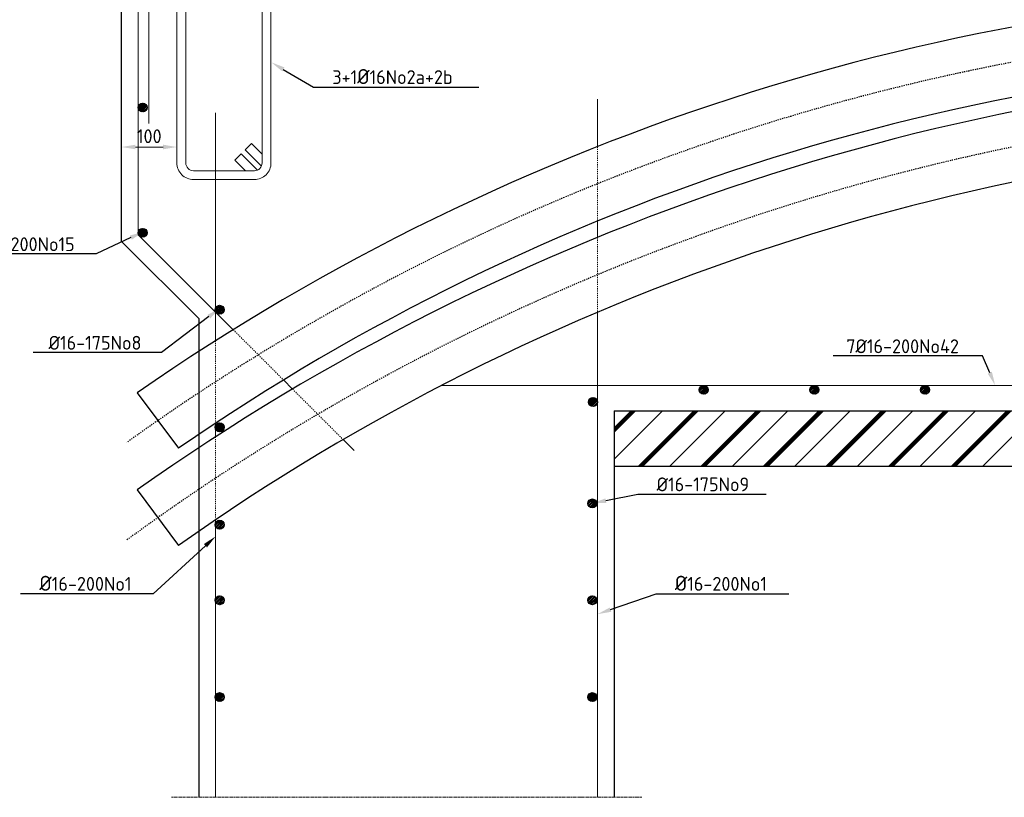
# Model space of a CAD drawing. Header units: millimetres. Extents: x -8028558 to 327273, y -63352 to 83293.
# Tile 8 of 195: x -28786 to -27007, y -9090 to -7684. Entities that reach past the tile are written whole.
import ezdxf
from ezdxf import colors
from ezdxf.entities.mleader import LeaderData, LeaderLine
from ezdxf.math import Vec2, Vec3

# ---------------------------------------------------------------- set-up
doc = ezdxf.new("R2010")
doc.units = ezdxf.units.MM
doc.linetypes.add('NLCS-HIDDEN', pattern=[4, 2, -2])
doc.linetypes.add('XX-AFBREEK', pattern=[7, 4, -1, 1, -1])
for name, color, linetype, lineweight in [('B-CO-BC-AFBREEKLIJN-G', 7, 'XX-AFBREEK', 18), ('B-CO-BC-BETONVORM-AD', 252, 'Continuous', 18), ('B-CO-BC-BETONVORM-GD', 90, 'Continuous', 25), ('B-CO-BC-WAPENING-G', 170, 'Continuous', 18), ('B-CO-BC-WAPENING-GD', 130, 'Continuous', 25), ('B-CO-BC-WAPENING-GN', 150, 'NLCS-HIDDEN', 13), ('B-CO-BC-WAPENING_HOOFDWAPENING-G', 170, 'Continuous', 18), ('B-CO-KL-OVERIG_MANTELBUIS - CENTREERLIJN-GD', 8, 'NLCS-HIDDEN', 25), ('B-CO-KL-OVERIG_MANTELBUIS-GD', 8, 'Continuous', 25), ('B-CO-SC-STAALVORM-A', 252, 'Continuous', 18), ('X-XX-AL-M', 7, 'Continuous', 18), ('X-XX-AL-VERWIJZING-T25', 7, 'Continuous', 25)]:
    doc.layers.add(name, color=color, linetype=linetype, lineweight=lineweight)
doc.styles.add('NLCS-ISO-MM10-T25', font='NLCS-ISO.ttf', dxfattribs={"height": 25})
doc.dimstyles.new('NLCS-MM10-T25-PIJL_L0_H4', dxfattribs={"dimscale": 10, "dimtxt": 2.5, "dimasz": 2.5, "dimexe": 2, "dimexo": 2, "dimgap": 0.7, "dimtad": 1, "dimdec": 0, "dimzin": 0, "dimdsep": 46, "dimtxsty": 'NLCS-ISO-MM10-T25', "dimcen": 0, "dimdle": 2, "dimclrd": 256, "dimclre": 256, "dimclrt": 256, "dimadec": 4, "dimazin": 0, "dimtfac": 1, "dimtdec": 3, "dimtofl": 0, "dimtmove": 0, "dimatfit": 3, "dimfxl": 2, "dimfxlon": 1, "dimtfillclr": 256, "dimtolj": 1, "dimtzin": 0, "dimlwd": -1, "dimlwe": -1, "dimarcsym": 0})
pattern_1 = [(45, (0, 0), (-2.8284271, 2.8284271), []), (45, (0, 2.4284), (-2.8284271, 2.8284271), []), (45, (0, 2.5284), (-2.8284271, 2.8284271), []), (45, (0, 2.6284), (-2.8284271, 2.8284271), [])]

# ---------------------------------------------------------------- blocks, each defined once
blk = doc.blocks.new('*D1806')
at = {"layer": 'X-XX-AL-M', "transparency": 16777216}
for p, q in [((-28601.8, -7934.3), (-28601.8, -7894.3)), ((-28501.8, -7894.3), (-28501.8, -7934.3)), ((-28526.8, -7914.3), (-28576.8, -7914.3))]:
    blk.add_line(p, q, dxfattribs=at)
for points in [[(-28576.8, -7910.1), (-28576.8, -7918.4), (-28601.8, -7914.3)], [(-28526.8, -7910.1), (-28526.8, -7918.4), (-28501.8, -7914.3)]]:
    blk.add_solid(points, dxfattribs=at)
at = {"layer": 'X-XX-AL-M', "transparency": 16777216, "insert": (-28551.8, -7894.8), "char_height": 25, "attachment_point": 5, "style": 'NLCS-ISO-MM10-T25'}
blk.add_mtext('\\A1;100', dxfattribs=at)

msp = doc.modelspace()

# ---------------------------------------------------------------- hatches: boundary and pattern name
at = {"layer": 'B-CO-BC-BETONVORM-AD'}
h = msp.add_hatch(dxfattribs=at)
h.set_pattern_fill('ACO-BETON_ONGEWAPEND-SODMM', color=256, scale=10, pattern_type=2)
h.set_pattern_definition([(45, (0, 0), (-56.56854, 56.56854), []), (45, (0, 48.57), (-56.56854, 56.56854), []), (45, (0, 50.57), (-56.56854, 56.56854), []), (45, (0, 52.57), (-56.56854, 56.56854), []), (45, (0, 54.57), (-56.56854, 56.56854), []), (45, (0, 56.57), (-56.56854, 56.56854), [])])
h.paths.add_polyline_path([(-25511.8, -8391.1), (-27711.8, -8391.1), (-27711.8, -8491.1), (-25511.8, -8491.1)])
edge = h.paths.add_edge_path()
edge.add_line((-28431.8, -8438), (-28431.8, -8512.7))
edge.add_line((-28431.8, -8512.7), (-28431.8, -8587.9))
at = {"layer": 'B-CO-SC-STAALVORM-A'}
h = msp.add_hatch(dxfattribs=at)
h.set_pattern_fill('ACO-STAAL', color=256, pattern_type=2)
h.set_pattern_definition(pattern_1)
h.paths.add_polyline_path([(-28555.7, -7842.9, 1), (-28571.7, -7842.9, 1)])
h = msp.add_hatch(dxfattribs=at)
h.set_pattern_fill('ACO-STAAL', color=256, pattern_type=2)
h.set_pattern_definition(pattern_1)
h.paths.add_polyline_path([(-28555.7, -8069.3, 1), (-28571.7, -8069.3, 1)])
h = msp.add_hatch(dxfattribs=at)
h.set_pattern_fill('ACO-STAAL', color=256, pattern_type=2)
h.set_pattern_definition(pattern_1)
h.paths.add_polyline_path([(-28416.6, -8208.4, 1), (-28432.6, -8208.4, 1)])
h = msp.add_hatch(dxfattribs=at)
h.set_pattern_fill('ACO-STAAL', color=256, pattern_type=2)
h.set_pattern_definition([(45, (-142.3684, -321.051), (-2.8284271, 2.8284271), []), (45, (-142.3684, -318.6227), (-2.8284271, 2.8284271), []), (45, (-142.3684, -318.5227), (-2.8284271, 2.8284271), []), (45, (-142.3684, -318.4227), (-2.8284271, 2.8284271), [])])
h.paths.add_polyline_path([(-27541.9, -8353.1, 1), (-27557.9, -8353.1, 1)])
h = msp.add_hatch(dxfattribs=at)
h.set_pattern_fill('ACO-STAAL', color=256, pattern_type=2)
h.set_pattern_definition([(45, (57.6316, -321.051), (-2.8284271, 2.8284271), []), (45, (57.6316, -318.6227), (-2.8284271, 2.8284271), []), (45, (57.6316, -318.5227), (-2.8284271, 2.8284271), []), (45, (57.6316, -318.4227), (-2.8284271, 2.8284271), [])])
h.paths.add_polyline_path([(-27341.9, -8353.1, 1), (-27357.9, -8353.1, 1)])
h = msp.add_hatch(dxfattribs=at)
h.set_pattern_fill('ACO-STAAL', color=256, pattern_type=2)
h.set_pattern_definition([(45, (257.6316, -321.051), (-2.8284271, 2.8284271), []), (45, (257.6316, -318.6227), (-2.8284271, 2.8284271), []), (45, (257.6316, -318.5227), (-2.8284271, 2.8284271), []), (45, (257.6316, -318.4227), (-2.8284271, 2.8284271), [])])
h.paths.add_polyline_path([(-27141.9, -8353.1, 1), (-27157.9, -8353.1, 1)])
h = msp.add_hatch(dxfattribs=at)
h.set_pattern_fill('ACO-STAAL', color=256, pattern_type=2)
h.set_pattern_definition(pattern_1)
h.paths.add_polyline_path([(-27741.9, -8375.2, 1), (-27757.9, -8375.2, 1)])
h = msp.add_hatch(dxfattribs=at)
h.set_pattern_fill('ACO-STAAL', color=256, pattern_type=2)
h.set_pattern_definition([(45, (0, -37.3356), (-2.8284271, 2.8284271), []), (45, (0, -34.9072), (-2.8284271, 2.8284271), []), (45, (0, -34.8072), (-2.8284271, 2.8284271), []), (45, (0, -34.7072), (-2.8284271, 2.8284271), [])])
h.paths.add_polyline_path([(-28416.6, -8420.8, 1), (-28432.6, -8420.8, 1)])
h = msp.add_hatch(dxfattribs=at)
h.set_pattern_fill('ACO-STAAL', color=256, pattern_type=2)
h.set_pattern_definition(pattern_1)
h.paths.add_polyline_path([(-27743.1, -8558.4, 1), (-27759.1, -8558.4, 1)])
h = msp.add_hatch(dxfattribs=at)
h.set_pattern_fill('ACO-STAAL', color=256, pattern_type=2)
h.set_pattern_definition([(45, (0, -38.5117), (-2.8284271, 2.8284271), []), (45, (0, -36.0833), (-2.8284271, 2.8284271), []), (45, (0, -35.9833), (-2.8284271, 2.8284271), []), (45, (0, -35.8833), (-2.8284271, 2.8284271), [])])
h.paths.add_polyline_path([(-28416.6, -8596.9, 1), (-28432.6, -8596.9, 1)])
h = msp.add_hatch(dxfattribs=at)
h.set_pattern_fill('ACO-STAAL', color=256, pattern_type=2)
h.set_pattern_definition(pattern_1)
h.paths.add_polyline_path([(-28416.6, -8733.4, 1), (-28432.6, -8733.4, 1)])
h = msp.add_hatch(dxfattribs=at)
h.set_pattern_fill('ACO-STAAL', color=256, pattern_type=2)
h.set_pattern_definition(pattern_1)
h.paths.add_polyline_path([(-27743.1, -8733.4, 1), (-27759.1, -8733.4, 1)])
h = msp.add_hatch(dxfattribs=at)
h.set_pattern_fill('ACO-STAAL', color=256, pattern_type=2)
h.set_pattern_definition(pattern_1)
h.paths.add_polyline_path([(-28416.6, -8908.4, 1), (-28432.6, -8908.4, 1)])
h = msp.add_hatch(dxfattribs=at)
h.set_pattern_fill('ACO-STAAL', color=256, pattern_type=2)
h.set_pattern_definition(pattern_1)
h.paths.add_polyline_path([(-27743.1, -8908.4, 1), (-27759.1, -8908.4, 1)])

# ---------------------------------------------------------------- linework, layer by layer
at = {"layer": 'B-CO-BC-AFBREEKLIJN-G', "flags": 128}
msp.add_lwpolyline([(-28511.8, -9089.5), (-27661.8, -9089.5)], dxfattribs=at)
at = {"layer": 'B-CO-BC-BETONVORM-GD', "flags": 128}
for points in [[(-28601.8, -8085.1), (-28601.8, -7230.7)], [(-28601.8, -8085.1), (-28461.8, -8225.1)], [(-28461.8, -9089.5), (-28461.8, -8225.1)], [(-27711.8, -8391.1), (-27711.8, -9089.5)], [(-27711.8, -8391.1), (-25511.8, -8391.1)], [(-27711.8, -8491.1), (-25511.8, -8491.1)]]:
    msp.add_lwpolyline(points, dxfattribs=at)
at = {"layer": 'B-CO-BC-WAPENING-G'}
for p, q in [((-28571.8, -7615.1), (-28571.8, -8072.7)), ((-28571.8, -8072.7), (-28400, -8244.5)), ((-28309.2, -8335.3), (-28292.8, -8351.8)), ((-28201.4, -8443.1), (-28181.6, -8462.9))]:
    msp.add_line(p, q, dxfattribs=at)
at = {"layer": 'B-CO-BC-WAPENING-G', "flags": 128}
for points in [[(-27741.8, -7827.7), (-27741.8, -7913.5)], [(-28431.8, -8264.4), (-28431.8, -7852.3)], [(-27741.8, -8048.2), (-27741.8, -8077.6)], [(-27741.8, -8213), (-27741.8, -9089.5)], [(-25541.8, -8345.1), (-28023.2, -8345.1)], [(-28431.8, -8438), (-28431.8, -8413.4)], [(-28431.8, -9089.5), (-28431.8, -8587.9)]]:
    msp.add_lwpolyline(points, dxfattribs=at)
at = {"layer": 'B-CO-BC-WAPENING-GD'}
for centre in [(-28563.7, -7842.9), (-28563.7, -8069.3), (-28424.6, -8208.4), (-27549.9, -8353.1), (-27349.9, -8353.1), (-27149.9, -8353.1), (-27749.9, -8375.2), (-28424.6, -8420.8), (-27751.1, -8558.4), (-28424.6, -8596.9), (-28424.6, -8733.4), (-27751.1, -8733.4), (-28424.6, -8908.4), (-27751.1, -8908.4)]:
    msp.add_circle(centre, 8, dxfattribs=at)
at = {"layer": 'B-CO-BC-WAPENING-GN', "flags": 128}
for points in [[(-27741.8, -7913.5), (-27741.8, -8048.2)], [(-27741.8, -8077.6), (-27741.8, -8213)], [(-28400, -8244.5), (-28309.2, -8335.3)], [(-28431.8, -8264.4), (-28431.8, -8338.7), (-28431.8, -8413.4)], [(-28292.8, -8351.8), (-28201.4, -8443.1)], [(-28431.8, -8438), (-28431.8, -8512.7), (-28431.8, -8587.9)]]:
    msp.add_lwpolyline(points, dxfattribs=at)
at = {"layer": 'B-CO-BC-WAPENING_HOOFDWAPENING-G'}
for points in [[(-28331.8, -7273.2), (-28331.8, -7943.1, -0.414214), (-28361.8, -7973.1), (-28471.8, -7973.1, -0.414214), (-28501.8, -7943.1), (-28501.8, -7531), (-28501.8, -7273.2), (-28501.8, -7183.8, -0.414214), (-28471.8, -7153.8), (-28361.8, -7153.8, -0.414214), (-28331.8, -7183.8)], [(-28347.8, -7273.2), (-28347.8, -7943.1, -0.414214), (-28361.8, -7957.1), (-28471.8, -7957.1, -0.414214), (-28485.8, -7943.1), (-28485.8, -7531), (-28485.8, -7273.2), (-28485.8, -7183.8, -0.414214), (-28471.8, -7169.8), (-28361.8, -7169.8, -0.414214), (-28347.8, -7183.8)]]:
    msp.add_lwpolyline(points, format="xyb", close=True, dxfattribs=at)
at = {"layer": 'B-CO-BC-WAPENING_HOOFDWAPENING-G', "flags": 128}
msp.add_lwpolyline([(-28552.3, -7275.1), (-28552.3, -7871.7)], dxfattribs=at)
at = {"layer": 'B-CO-BC-WAPENING_HOOFDWAPENING-G'}
for points in [[(-28347.8, -7927.1), (-28367.2, -7907.8), (-28378.5, -7919.1), (-28349, -7948.6)], [(-28356.3, -7956), (-28385.9, -7926.4), (-28397.2, -7937.8), (-28377.8, -7957.1)]]:
    msp.add_lwpolyline(points, dxfattribs=at)
at = {"layer": 'B-CO-KL-OVERIG_MANTELBUIS - CENTREERLIJN-GD', "flags": 128}
for points in [[(-25511.8, -7694), (-26243.1, -7689.8, 0.156653), (-28592.5, -8448.3)], [(-25511.8, -7834.6), (-26243.1, -7830.4, 0.154321), (-28592.5, -8624.6)]]:
    msp.add_lwpolyline(points, format="xyb", dxfattribs=at)
at = {"layer": 'B-CO-KL-OVERIG_MANTELBUIS-GD', "flags": 128}
for points in [[(-25511.5, -7631.5), (-26242.9, -7627.3, 0.152435), (-28573.5, -8358.4, 0.156667)], [(-25512.2, -7756.5), (-26243.2, -7752.3, 0.152142), (-28498.9, -8458.8, 0.156638)], [(-25511.5, -7772.1), (-26243.5, -7767.9, 0.150149), (-28573.5, -8533.9, 0.15437)], [(-25512.2, -7897.1), (-26242.6, -7892.9, 0.149869), (-28498.9, -8634.3, 0.15427)]]:
    msp.add_lwpolyline(points, format="xyb", dxfattribs=at)
for points in [[(-28573.5, -8358.4), (-28498.9, -8458.8)], [(-28573.5, -8533.9), (-28498.9, -8634.3)]]:
    msp.add_lwpolyline(points, dxfattribs=at)

# ---------------------------------------------------------------- dimensions: what is measured, and where the dimension line sits
at = {"layer": 'X-XX-AL-M'}
dim = msp.add_linear_dim(base=(-28601.8, -7914.3), p1=(-28501.8, -7281.8), p2=(-28601.8, -8085.1), dimstyle='NLCS-MM10-T25-PIJL_L0_H4', dxfattribs=at)
dim.commit()
dim.dimension.update_dxf_attribs({"geometry": '*D1806', "text_midpoint": (-28551.8, -7894.8)})

# ---------------------------------------------------------------- leaders
at = {"layer": 'X-XX-AL-VERWIJZING-T25'}
ml = msp.add_multileader_mtext('Standard', dxfattribs=at)
ml.set_content('3+1{\\H1.08333x;Ø}16No2a+2b', color=256, style='NLCS-ISO-MM10-T25')
ml.set_leader_properties(color=256, linetype='ByLayer', lineweight=-1)
ml.build(insert=Vec2(0, 0))
ml.multileader.update_dxf_attribs({"text_left_attachment_type": 5, "text_right_attachment_type": 5, "dogleg_length": 25, "arrow_head_size": 25})
ctx = ml.context
ctx.base_point, ctx.char_height, ctx.arrow_head_size, ctx.landing_gap_size, ctx.plane_origin = Vec3(-28230, -7805.9), 25, 25, 9, Vec3(-28331.1, -7761.3)
ctx.left_attachment, ctx.right_attachment = 5, 5
notes = []
notes.append((ctx, [(0, (1, 1, 0), (-28255, -7805.9), (1, 0), 25, [(0, [(-28331.1, -7761.3)], 0, [])])]))
ctx.mtext.insert, ctx.mtext.rotation, ctx.mtext.flow_direction = Vec3(-28221, -7773.4), 6.283185, 5
ml = msp.add_multileader_mtext('Standard', dxfattribs=at)
ml.set_content('8Ø16-200No15', color=256, style='NLCS-ISO-MM10-T25')
ml.set_leader_properties(color=256, linetype='ByLayer', lineweight=-1)
ml.build(insert=Vec2(0, 0))
ml.multileader.update_dxf_attribs({"text_left_attachment_type": 5, "text_right_attachment_type": 5, "dogleg_length": 25, "arrow_head_size": 25})
ctx = ml.context
ctx.base_point, ctx.char_height, ctx.arrow_head_size, ctx.landing_gap_size, ctx.plane_origin = Vec3(-28895.6, -8107.5), 25, 25, 9, Vec3(-28562.5, -8067.4)
ctx.left_attachment, ctx.right_attachment = 5, 5
notes.append((ctx, [(0, (1, 1, 0), (-28647.6, -8107.5), (-1, 0), 25, [(0, [(-28562.5, -8067.4)], 0, [])])]))
ctx.mtext.insert, ctx.mtext.flow_direction = Vec3(-28886.6, -8077.5), 5
ml = msp.add_multileader_mtext('Standard', dxfattribs=at)
ml.set_content('Ø16-175No8', color=256, style='NLCS-ISO-MM10-T25')
ml.set_leader_properties(color=256, linetype='ByLayer', lineweight=-1)
ml.build(insert=Vec2(0, 0))
ml.multileader.update_dxf_attribs({"text_left_attachment_type": 5, "text_right_attachment_type": 5, "dogleg_length": 25, "arrow_head_size": 25})
ctx = ml.context
ctx.base_point, ctx.char_height, ctx.arrow_head_size, ctx.landing_gap_size, ctx.plane_origin = Vec3(-28742.7, -8285.6), 25, 25, 9, Vec3(-28424.1, -8205.8)
ctx.left_attachment, ctx.right_attachment = 5, 5
notes.append((ctx, [(0, (1, 1, 0), (-28529.7, -8285.6), (-1, 0), 25, [(0, [(-28424.1, -8205.8)], 0, [])])]))
ctx.mtext.insert, ctx.mtext.flow_direction = Vec3(-28733.7, -8255.6), 5
ml = msp.add_multileader_mtext('Standard', dxfattribs=at)
ml.set_content('7Ø16-200No42', color=256, style='NLCS-ISO-MM10-T25')
ml.set_leader_properties(color=256, linetype='ByLayer', lineweight=-1)
ml.build(insert=Vec2(0, 0))
ml.multileader.update_dxf_attribs({"text_left_attachment_type": 5, "text_right_attachment_type": 5, "dogleg_length": 25, "arrow_head_size": 25})
ctx = ml.context
ctx.base_point, ctx.char_height, ctx.arrow_head_size, ctx.landing_gap_size, ctx.plane_origin = Vec3(-27301.3, -8291.9), 25, 25, 9, Vec3(-27061.5, -8191.8)
ctx.left_attachment, ctx.right_attachment = 5, 5
notes.append((ctx, [(1, (1, 1, 0), (-27045.8, -8291.9), (-1, 0), 25, [(0, [(-27023.1, -8345.1)], 0, [])])]))
ctx.mtext.insert, ctx.mtext.flow_direction = Vec3(-27292.3, -8261.9), 5
ml = msp.add_multileader_mtext('Standard', dxfattribs=at)
ml.set_content('Ø16-175No9', color=256, style='NLCS-ISO-MM10-T25')
ml.set_leader_properties(color=256, linetype='ByLayer', lineweight=-1)
ml.build(insert=Vec2(0, 0))
ml.multileader.update_dxf_attribs({"text_left_attachment_type": 5, "text_right_attachment_type": 5, "dogleg_length": 25, "arrow_head_size": 25})
ctx = ml.context
ctx.base_point, ctx.char_height, ctx.arrow_head_size, ctx.landing_gap_size, ctx.plane_origin = Vec3(-27644, -8541.5), 25, 25, 9, Vec3(-27780.3, -8205.8)
ctx.left_attachment, ctx.right_attachment = 5, 5
notes.append((ctx, [(0, (1, 1, 0), (-27669, -8541.5), (1, 0), 25, [(0, [(-27751.1, -8558.4)], 0, [])])]))
ctx.mtext.insert, ctx.mtext.flow_direction = Vec3(-27635, -8511.5), 5
ml = msp.add_multileader_mtext('Standard', dxfattribs=at)
ml.set_content('{\\H1.08333x;Ø}16-200No1 ', color=256, style='NLCS-ISO-MM10-T25')
ml.set_leader_properties(color=256, linetype='ByLayer', lineweight=-1)
ml.build(insert=Vec2(0, 0))
ml.multileader.update_dxf_attribs({"text_left_attachment_type": 5, "text_right_attachment_type": 5, "dogleg_length": 25, "arrow_head_size": 25})
ctx = ml.context
ctx.base_point, ctx.char_height, ctx.arrow_head_size, ctx.landing_gap_size, ctx.plane_origin = Vec3(-28759.4, -8721.7), 25, 25, 9, Vec3(-28414.8, -8588.4)
ctx.left_attachment, ctx.right_attachment = 5, 5
notes.append((ctx, [(0, (1, 1, 0), (-28544.5, -8721.7), (-1, 0), 25, [(0, [(-28431.8, -8617.9)], 0, [])])]))
ctx.mtext.insert, ctx.mtext.flow_direction = Vec3(-28750.4, -8689.2), 5
ml = msp.add_multileader_mtext('Standard', dxfattribs=at)
ml.set_content('{\\H1.08333x;Ø}16-200No1 ', color=256, style='NLCS-ISO-MM10-T25')
ml.set_leader_properties(color=256, linetype='ByLayer', lineweight=-1)
ml.build(insert=Vec2(0, 0))
ml.multileader.update_dxf_attribs({"text_left_attachment_type": 5, "text_right_attachment_type": 5, "dogleg_length": 25, "arrow_head_size": 25})
ctx = ml.context
ctx.base_point, ctx.char_height, ctx.arrow_head_size, ctx.landing_gap_size, ctx.plane_origin = Vec3(-27611, -8721.7), 25, 25, 9, Vec3(-27765.8, -8588.4)
ctx.left_attachment, ctx.right_attachment = 5, 5
notes.append((ctx, [(0, (1, 1, 0), (-27636, -8721.7), (1, 0), 25, [(0, [(-27741.8, -8758.6)], 0, [])])]))
ctx.mtext.insert, ctx.mtext.flow_direction = Vec3(-27602, -8689.2), 5
for ctx, leaders in notes:
    for number, flags, end, landing, length, lines in leaders:
        leader = LeaderData()
        leader.index, (leader.has_last_leader_line, leader.has_dogleg_vector, leader.attachment_direction) = number, flags
        leader.last_leader_point, leader.dogleg_vector, leader.dogleg_length = Vec3(end), Vec3(landing), length
        for number, points, colour, breaks in lines:
            line = LeaderLine()
            line.index, line.vertices, line.color, line.breaks = number, Vec3.list(points), colors.encode_raw_color(colour), breaks
            leader.lines.append(line)
        ctx.leaders.append(leader)

doc.saveas('drawing.dxf')
